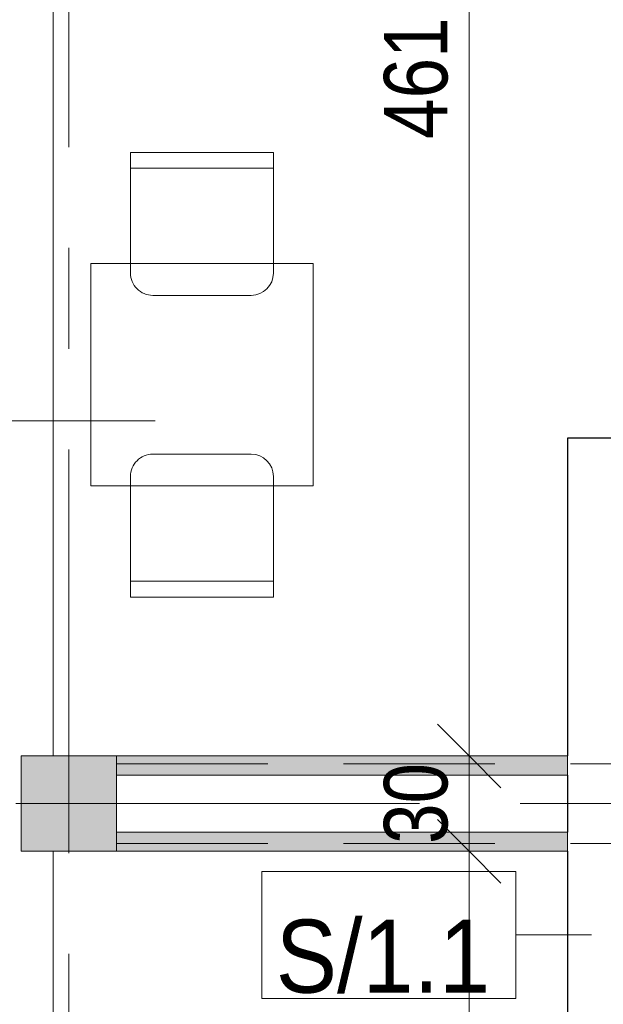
# Model space of a CAD drawing. Header units: centimetres. Extents: x -1631 to 21770, y -8842 to 3590.
# Tile 33 of 133: x -1228 to -1044, y 2265 to 2575. Entities that reach past the tile are written whole.
import ezdxf

# ---------------------------------------------------------------- set-up
doc = ezdxf.new("R2010")
doc.units = ezdxf.units.CM
doc.linetypes.add('Oś', pattern=[222.25, 127, -31.75, 31.75, -31.75])
doc.linetypes.add('Ukryte', pattern=[71.438, 47.625, -23.813])
for name, color, linetype, lineweight in [('A-ANNO-DIMS', 211, 'Continuous', 13), ('A-ANNO-DIMS-100', 211, 'Continuous', 13), ('A-DETL-HDLN', 90, 'Ukryte', 9), ('A-GLAZ-IDEN', 152, 'Continuous', 13), ('A-WALL', 113, 'Continuous', 13), ('A-WALL-IDEN', 211, 'Continuous', 13), ('A-WALL-PATT', 111, 'Continuous', 13), ('I-FURN', 30, 'Continuous', 9), ('S-COLS', 52, 'Continuous', 13), ('S-GRID', 1, 'Continuous', 13)]:
    doc.layers.add(name, color=color, linetype=linetype, lineweight=lineweight)
doc.styles.add('Arial Narrow_5', font='ARIALN.TTF', dxfattribs={"height": 20})
doc.styles.add('Arial_12', font='arial.ttf', dxfattribs={"width": 0.9, "height": 23})
doc.styles.add('Arial_13', font='arial.ttf', dxfattribs={"height": 0.2})
doc.dimstyles.new('Diagonal_1_100__0__wewnętrzne', dxfattribs={"dimscale": 30.48, "dimtxt": 20.468619, "dimasz": 0.656168, "dimexe": 0.164042, "dimexo": 0.0625, "dimgap": 0.032808, "dimtad": 1, "dimdec": 0, "dimdsep": 46, "dimtxsty": 'Arial Narrow_5', "dimblk1": 'OBLIQUE', "dimblk2": 'OBLIQUE', "dimsah": 1, "dimcen": 0.09, "dimazin": 0, "dimtfac": 1, "dimtdec": 4, "dimtix": 1, "dimtmove": 0, "dimatfit": 3, "dimfxl": 0, "dimtvp": 1, "dimtolj": 1, "dimtzin": 0, "dimarcsym": 0})
doc.dimstyles.new('Diagonal_1_100__0__wewnętrzne_2', dxfattribs={"dimscale": 30.48, "dimtxt": 20.468619, "dimasz": 0.656168, "dimexe": 0.164042, "dimexo": 0.0625, "dimgap": 0.032808, "dimtad": 1, "dimdec": 0, "dimdsep": 46, "dimtxsty": 'Arial Narrow_5', "dimblk1": 'OBLIQUE', "dimblk2": 'OBLIQUE', "dimsah": 1, "dimcen": 0.09, "dimazin": 0, "dimtfac": 1, "dimtdec": 4, "dimtix": 1, "dimtmove": 2, "dimatfit": 3, "dimfxl": 0, "dimtvp": 1, "dimtolj": 1, "dimtzin": 0, "dimarcsym": 0})

# ---------------------------------------------------------------- blocks, each defined once
blk = doc.blocks.new('M_Concrete-Square-Column - 300 x 300mm-1795931-6_piętro IV __13_80 m_ - stan projektowany')
at = {"layer": 'S-COLS', "lineweight": 9}
blk.add_hatch(color=254, dxfattribs=at).paths.add_polyline_path([(15, -15), (15, 15), (-15, 15), (-15, -15)], flags=0)
for p, q in [((15, 15), (-15, 15)), ((-15, 15), (-15, -15)), ((15, -15), (15, 15)), ((-15, -15), (15, -15))]:
    blk.add_line(p, q, dxfattribs=at)
blk = doc.blocks.new('Blat - Blat-1285996-6_piętro IV __13_80 m_ - stan projektowany')
at = {"layer": 'I-FURN'}
for p, q in [((0, 0), (70, 0)), ((0, -70), (0, 0)), ((70, 0), (70, -70)), ((70, -70), (0, -70))]:
    blk.add_line(p, q, dxfattribs=at)
blk = doc.blocks.new('krzesło - krzesło-1270919-6_piętro IV __13_80 m_ - stan projektowany')
at = {"layer": 'I-FURN'}
for p, q in [((-15.5, 22.5), (15.5, 22.5)), ((-22.5, -22.5), (-22.5, 15.5)), ((22.5, 15.5), (22.5, -22.5)), ((22.5, -17.5), (-22.5, -17.5)), ((22.5, -22.5), (-22.5, -22.5))]:
    blk.add_line(p, q, dxfattribs=at)
for centre, start, end in [((-15.5, 15.5), 90, 180), ((15.5, 15.5), 360, 90)]:
    blk.add_arc(centre, 7, start, end, dxfattribs=at)
blk = doc.blocks.new('krzesło - krzesło-823058-6_piętro IV __13_80 m_ - stan projektowany')
at = {"layer": 'I-FURN'}
for p, q in [((-22.5, 22.5), (-22.5, -15.5)), ((22.5, 22.5), (-22.5, 22.5)), ((22.5, -15.5), (22.5, 22.5)), ((22.5, 17.5), (-22.5, 17.5)), ((-15.5, -22.5), (15.5, -22.5))]:
    blk.add_line(p, q, dxfattribs=at)
for centre, start, end in [((-15.5, -15.5), 180, 270), ((15.5, -15.5), 270, 0)]:
    blk.add_arc(centre, 7, start, end, dxfattribs=at)
blk = doc.blocks.new('DIMBLOCK85-6_piętro IV __13_80 m_ - stan projektowany')
at = {"layer": 'A-ANNO-DIMS-100', "transparency": 16777216}
for p, q in [((-1086.6, 2313.33), (-1096.6, 2323.33)), ((-1091.6, 2313.33), (-1081.6, 2313.33)), ((-1086.6, 2313.33), (-1091.6, 2313.33)), ((-1086.6, 1858.33), (-1086.6, 2313.33)), ((-1086.6, 2313.33), (-1076.6, 2303.33)), ((-1086.6, 1858.33), (-1096.6, 1868.33)), ((-1091.6, 1858.33), (-1081.6, 1858.33)), ((-1086.6, 1858.33), (-1091.6, 1858.33)), ((-1086.6, 1858.33), (-1076.6, 1848.33))]:
    blk.add_line(p, q, dxfattribs=at)
at = {"layer": 'A-ANNO-DIMS-100', "color": 0, "transparency": 16777216, "insert": (-1113.45, 2085.63), "char_height": 20, "width": 45.6158, "attachment_point": 1, "rotation": 90, "line_spacing_factor": 0.974696, "style": 'Arial Narrow_5'}
blk.add_mtext('455', dxfattribs=at)
blk = doc.blocks.new('_Oblique')
at = {"color": 0, "linetype": 'ByBlock', "lineweight": -2}
blk.add_line((-0.5, -0.5), (0.5, 0.5), dxfattribs=at)
blk = doc.blocks.new('DIMBLOCK86-6_piętro IV __13_80 m_ - stan projektowany')
at = {"layer": 'A-ANNO-DIMS-100', "transparency": 16777216}
for p, q in [((-1086.6, 2343.33), (-1096.6, 2353.33)), ((-1091.6, 2343.33), (-1081.6, 2343.33)), ((-1086.6, 2343.33), (-1091.6, 2343.33)), ((-1086.6, 2313.33), (-1086.6, 2343.33)), ((-1086.6, 2343.33), (-1076.6, 2333.33)), ((-1086.6, 2313.33), (-1096.6, 2323.33)), ((-1091.6, 2313.33), (-1081.6, 2313.33)), ((-1086.6, 2313.33), (-1091.6, 2313.33)), ((-1086.6, 2313.33), (-1076.6, 2303.33))]:
    blk.add_line(p, q, dxfattribs=at)
at = {"layer": 'A-ANNO-DIMS-100', "color": 0, "transparency": 16777216, "insert": (-1113.45, 2315.65), "char_height": 20, "width": 30.4105, "attachment_point": 1, "rotation": 90, "line_spacing_factor": 0.974696, "style": 'Arial Narrow_5'}
blk.add_mtext('30', dxfattribs=at)
blk = doc.blocks.new('DIMBLOCK87-6_piętro IV __13_80 m_ - stan projektowany')
at = {"layer": 'A-ANNO-DIMS-100', "transparency": 16777216}
for p, q in [((-1086.6, 2804.33), (-1096.6, 2814.33)), ((-1091.6, 2804.33), (-1081.6, 2804.33)), ((-1086.6, 2804.33), (-1091.6, 2804.33)), ((-1086.6, 2343.33), (-1086.6, 2804.33)), ((-1086.6, 2804.33), (-1076.6, 2794.33)), ((-1086.6, 2343.33), (-1096.6, 2353.33)), ((-1091.6, 2343.33), (-1081.6, 2343.33)), ((-1086.6, 2343.33), (-1091.6, 2343.33)), ((-1086.6, 2343.33), (-1076.6, 2333.33))]:
    blk.add_line(p, q, dxfattribs=at)
at = {"layer": 'A-ANNO-DIMS-100', "color": 0, "transparency": 16777216, "insert": (-1113.45, 2537.58), "char_height": 20, "width": 45.6158, "attachment_point": 1, "rotation": 90, "line_spacing_factor": 0.974696, "style": 'Arial Narrow_5'}
blk.add_mtext('461', dxfattribs=at)
blk = doc.blocks.new('ET sciana_AT7 - 10mm-2270614-6_piętro IV __13_80 m_ - stan projektowany')
at = {"layer": 'A-WALL-IDEN'}
for p, q in [((-0.4, 0.196875), (0.4, 0.196875)), ((-0.4, -0.203125), (-0.4, 0.196875)), ((0.4, 0.196875), (0.4, -0.203125)), ((-0.4, -0.203125), (0.4, -0.203125))]:
    blk.add_line(p, q, dxfattribs=at)
blk = doc.blocks.new('Okno_LD_typ 100 - metka _ wys_parapetu-2491833-6_piętro IV __13_80 m_ - stan projektowany')
at = {"layer": 'A-GLAZ-IDEN'}
blk.add_line((0, 1.8925), (0, -0.3919), dxfattribs=at)
blk.add_circle((0, -0.0919), 0.3, dxfattribs=at)
at = {"layer": 'A-GLAZ-IDEN', "insert": (0.4711, 0.6634), "char_height": 0.2, "width": 0.48783, "attachment_point": 3, "rotation": 90, "line_spacing_factor": 0.936439, "style": 'Arial_13', "bg_fill": 3, "box_fill_scale": 1.25, "bg_fill_color": 256, "bg_fill_true_color": 13158600, "bg_fill_transparency": 0}
blk.add_mtext('\\pt1.27,2.54,3.81,5.08,6.35,7.62,8.89,10.16,11.43,12.7,13.97,15.24,16.51,17.78,19.05,20.32,21.59,22.86,24.13,25.4,26.67,27.94,29.21,30.48,31.75,33.02,34.29,35.56,36.83,38.1,39.37,40.64;hp= ', dxfattribs=at)

msp = doc.modelspace()

# ---------------------------------------------------------------- hatches: boundary and pattern name
at = {"layer": 'A-WALL-PATT'}
for points in [[(-1197.62, 2337.33), (-1055.62, 2337.33), (-1055.62, 2343.33), (-1197.62, 2343.33)], [(-1197.62, 2313.33), (-1055.62, 2313.33), (-1055.62, 2319.33), (-1197.62, 2319.33)]]:
    msp.add_hatch(color=9, dxfattribs=at).paths.add_polyline_path(points, flags=0)

# ---------------------------------------------------------------- linework, layer by layer
at = {"layer": 'A-DETL-HDLN'}
for p, q in [((-1197.62, 2340.83), (1172.38, 2340.83)), ((-1197.62, 2315.83), (1172.38, 2315.83))]:
    msp.add_line(p, q, dxfattribs=at)
at = {"layer": 'A-WALL', "lineweight": 9}
for p, q in [((-1217.62, 2793.33), (-1217.62, 2343.33)), ((-1055.62, 2343.33), (-1197.62, 2343.33)), ((-1197.62, 2337.33), (-1055.62, 2337.33)), ((-1055.62, 2319.33), (-1197.62, 2319.33)), ((-1217.62, 2313.33), (-1217.62, 1863.33)), ((-1197.62, 2313.33), (-1055.62, 2313.33))]:
    msp.add_line(p, q, dxfattribs=at)
at = {"layer": 'A-WALL', "color": 7, "lineweight": 25}
for p, q in [((-1055.62, 2443.33), (-1055.62, 2343.33)), ((-1026.12, 2443.33), (-1055.62, 2443.33)), ((-1055.62, 2337.33), (-1055.62, 2319.33)), ((-1055.62, 2313.33), (-1055.62, 2213.33))]:
    msp.add_line(p, q, dxfattribs=at)
at = {"layer": 'A-WALL'}
for p, q in [((-1055.62, 2337.33), (-1055.62, 2343.33)), ((-1055.62, 2313.33), (-1055.62, 2319.33))]:
    msp.add_line(p, q, dxfattribs=at)
at = {"layer": 'A-WALL-IDEN'}
msp.add_line((-1048.12, 2287.01), (-1071.93, 2287.01), dxfattribs=at)
at = {"layer": 'S-GRID', "linetype": 'Oś'}
for p, q in [((-1212.62, 2884.27), (-1212.62, 27.13)), ((1342.46, 2328.33), (-1368.76, 2328.33))]:
    msp.add_line(p, q, dxfattribs=at)

# ---------------------------------------------------------------- block references
at = {"layer": 'A-WALL-IDEN', "xscale": 99.99999999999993, "yscale": 99.99999999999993, "zscale": 99.99999999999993}
msp.add_blockref('ET sciana_AT7 - 10mm-2270614-6_piętro IV __13_80 m_ - stan projektowany', (-1111.93, 2287.32), dxfattribs=at)
at = {"layer": 'I-FURN', "rotation": 180}
for name, p in [('krzesło - krzesło-1270919-6_piętro IV __13_80 m_ - stan projektowany', (-1170.73, 2510.83)), ('Blat - Blat-1285996-6_piętro IV __13_80 m_ - stan projektowany', (-1135.73, 2428.33)), ('krzesło - krzesło-823058-6_piętro IV __13_80 m_ - stan projektowany', (-1170.73, 2415.83))]:
    msp.add_blockref(name, p, dxfattribs=at)
at = {"layer": 'S-COLS', "lineweight": 9}
msp.add_blockref('M_Concrete-Square-Column - 300 x 300mm-1795931-6_piętro IV __13_80 m_ - stan projektowany', (-1212.62, 2328.33), dxfattribs=at)

# ---------------------------------------------------------------- texts
at = {"layer": 'A-WALL-IDEN', "insert": (-1113.74, 2280.16), "char_height": 23, "width": 67.32, "attachment_point": 5, "line_spacing_factor": 0.936439, "style": 'Arial_12'}
msp.add_mtext('\\pt114.30011,228.59999,342.9001,457.19998,571.50009,685.79997,800.10008,914.39996,1028.70007,1142.99995,1257.30006,1371.59994,1485.90005,1600.19993,1714.50004,1828.79992,1943.10003,2057.39991,2171.70002,2285.9999,2400.30001,2514.59989,2628.9,2743.20011,2857.49999,2971.8001,3086.09998,3200.40009,3314.69997,3429.00008,3543.29996,3657.60007;S/1.1', dxfattribs=at)

# ---------------------------------------------------------------- dimensions: what is measured, and where the dimension line sits
at = {"layer": 'A-ANNO-DIMS'}
for base, p1, p2, override, picture, middle in [((-1086.6, 2804.33), (-1091.6, 2343.33), (-1091.6, 2804.33), {"dimpost": '<>', "dimfxl": 461}, 'DIMBLOCK87-6_piętro IV __13_80 m_ - stan projektowany', (-1100.12, 2560.39)), ((-1086.6, 2313.33), (-1091.6, 1858.33), (-1091.6, 2313.33), {"dimpost": '<>', "dimfxl": 455}, 'DIMBLOCK85-6_piętro IV __13_80 m_ - stan projektowany', (-1100.12, 2108.44))]:
    dim = msp.add_linear_dim(base=base, p1=p1, p2=p2, angle=90, dimstyle='Diagonal_1_100__0__wewnętrzne_2', override=override, dxfattribs=at)
    dim.commit()
    dim.dimension.update_dxf_attribs({"geometry": picture, "text_midpoint": middle, "dimtype": 160, "text_rotation": 90})
dim = msp.add_linear_dim(base=(-1086.6, 2343.33), p1=(-1091.6, 2313.33), p2=(-1091.6, 2343.33), angle=90, dimstyle='Diagonal_1_100__0__wewnętrzne', override={"dimpost": '<>', "dimfxl": 30}, dxfattribs=at)
dim.commit()
dim.dimension.update_dxf_attribs({"geometry": 'DIMBLOCK86-6_piętro IV __13_80 m_ - stan projektowany', "text_midpoint": (-1097.81, 2328.33)})

# ---------------------------------------------------------------- next in the draw order: block references
at = {"layer": 'A-GLAZ-IDEN', "xscale": 99.99999999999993, "yscale": 99.99999999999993, "zscale": 99.99999999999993, "rotation": 270.0000000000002}
msp.add_blockref('Okno_LD_typ 100 - metka _ wys_parapetu-2491833-6_piętro IV __13_80 m_ - stan projektowany', (-1374.73, 2448.83), dxfattribs=at)

doc.saveas('drawing.dxf')
